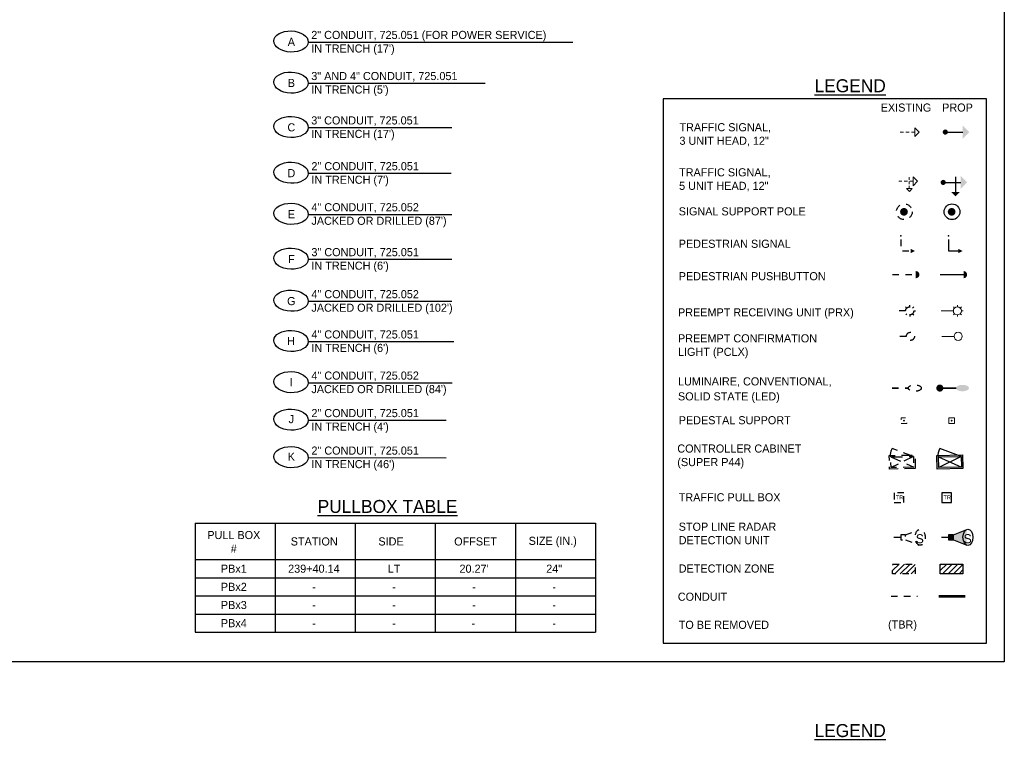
# Model space of a CAD drawing. Header units: feet. Extents: x -492 to 168779, y -198 to 321452.
# Tile 3 of 36: x 47 to 63, y -139 to -128. Entities that reach past the tile are written whole.
import ezdxf
from ezdxf.enums import TextEntityAlignment as Align

# ---------------------------------------------------------------- set-up
doc = ezdxf.new("R2010")
doc.units = ezdxf.units.FT
doc.header["$MEASUREMENT"] = 0
for name, pattern in [('conduitpr', [0]), ('F', [0.15, 0.1, -0.05]), ('OhDOT_USTN2', [0.11, 0.069, -0.041]), ('OhDOT_USTN3', [0.22, 0.165, -0.055]), ('OhDOT_USTN5', [0.11, 0.055, -0.055])]:
    doc.linetypes.add(name, pattern=pattern)
doc.layers.add('COLUMNS', color=6, linetype='Continuous', plot=False)
for name, color, linetype in [('LT_P_Luminaires', 2, 'Continuous'), ('LT_X_Luminaires', 2, 'Continuous'), ('SG_P_Conduit', 1, 'conduitpr'), ('SG_P_Detection', 24, 'Continuous'), ('SG_P_Heads', 2, 'Continuous'), ('SG_P_Poles', 4, 'Continuous'), ('SG_P_PullBox', 1, 'Continuous'), ('SG_X_Conduit', 232, 'OhDOT_USTN5'), ('SG_X_Controllers', 230, 'OhDOT_USTN3'), ('SG_X_Detection', 24, 'OhDOT_USTN2'), ('SG_X_Heads', 230, 'Continuous'), ('SG_X_Poles', 230, 'Continuous'), ('SG_X_PullBox', 230, 'Continuous'), ('SH_Data', 7, 'Continuous'), ('ST_Details', 4, 'Continuous'), ('TEXT-DED', 10, 'Continuous')]:
    doc.layers.add(name, color=color, linetype=linetype)
doc.layers.add('SG_P_Heads (Construction)', color=2, linetype='Continuous', lineweight=13)
doc.styles.add('Slanted-Normal', font='font31.shx', dxfattribs={"height": 0.14})
doc.styles.add('Slanted-Normal LS 0.50', font='ISO_FONTRIGHT.shx', dxfattribs={"height": 0.14})
doc.styles.get("Standard").update_dxf_attribs({"font": 'font31.shx'})

# ---------------------------------------------------------------- blocks, each defined once
blk = doc.blocks.new('SPEDP')
at = {"layer": 'SG_P_Poles', "linetype": 'Continuous', "lineweight": 0}
h = blk.add_hatch(color=7, dxfattribs=at)
edge = h.paths.add_edge_path()
edge.add_arc((0, 0), 0.015, 0, 360)
at = {"layer": 'SG_P_Poles', "color": 7, "linetype": 'Continuous', "lineweight": 13, "flags": 128}
blk.add_lwpolyline([(-0.045, -0.045), (0.045, -0.045), (0.045, 0.045), (-0.045, 0.045), (-0.045, -0.045)], close=True, dxfattribs=at)
blk = doc.blocks.new('SG_DET_SB_RADARP')
at = {"layer": 'SG_P_Detection'}
h = blk.add_hatch(color=256, dxfattribs=at)
edge = h.paths.add_edge_path()
edge.add_line((0.243, 0.12), (0.037, 0.037))
edge.add_line((0.037, 0.037), (0.037, -0.038))
edge.add_line((0.037, -0.038), (0.243, -0.12))
edge.add_ellipse((0.262, 0), major_axis=(0, -0.124), ratio=0.621318, start_angle=194.0157, end_angle=345.9652, ccw=False)
for p, q in [((-0.144, 0), (-0.038, 0)), ((0.037, 0.037), (0.243, 0.12)), ((0.037, -0.038), (0.243, -0.12))]:
    blk.add_line(p, q, dxfattribs=at)
at = {"layer": 'SG_P_Detection', "flags": 128}
blk.add_lwpolyline([(-0.038, 0.037), (-0.038, -0.038), (0.037, -0.038), (0.037, 0.037), (-0.038, 0.037)], close=True, dxfattribs=at)
at = {"layer": 'SG_P_Detection'}
blk.add_ellipse((0.262, 0), major_axis=(0, -0.124), ratio=0.621318, dxfattribs=at)
at = {"layer": 'SG_P_Detection', "extrusion": (0, 0, -1)}
blk.add_solid([(0.037, 0.037), (0.037, -0.038), (-0.038, 0.037), (-0.038, -0.038)], dxfattribs=at)
at = {"layer": 'SG_P_Detection', "insert": (0.257, -0.023), "char_height": 0.14, "attachment_point": 5, "line_spacing_factor": 0.6, "style": 'Slanted-Normal LS 0.50'}
blk.add_mtext('\\FISO_FONTLEFT;S', dxfattribs=at)
blk = doc.blocks.new('SHSWP')
at = {"layer": 'ST_Details'}
h = blk.add_hatch(color=1, dxfattribs=at)
edge = h.paths.add_edge_path()
edge.add_arc((0, 0), 0.04, 0, 360)
at = {"layer": 'ST_Details', "color": 1}
blk.add_line((0.04, 0), (0.27, 0), dxfattribs=at)
at = {"layer": 'ST_Details', "color": 1, "extrusion": (0, 0, -1)}
blk.add_solid([(-0.27, 0.1), (-0.37, 0), (-0.27, -0.1)], dxfattribs=at)
blk = doc.blocks.new('SHSW5P')
at = {"layer": 'ST_Details'}
h = blk.add_hatch(color=1, dxfattribs=at)
edge = h.paths.add_edge_path()
edge.add_arc((0, 0), 0.04, 0, 360)
at = {"layer": 'ST_Details', "color": 1}
for p, q in [((0.04, 0), (0.27, 0)), ((0.189, 0.086), (0.189, -0.149))]:
    blk.add_line(p, q, dxfattribs=at)
at = {"layer": 'ST_Details', "color": 1, "extrusion": (0, 0, -1)}
for points in [[(-0.27, 0.1), (-0.37, 0), (-0.27, -0.1)], [(-0.255, -0.149), (-0.188, -0.216), (-0.121, -0.149)]]:
    blk.add_solid(points, dxfattribs=at)
blk = doc.blocks.new('PEDPBP')
at = {"layer": 'ST_Details'}
blk.add_hatch(color=1, dxfattribs=at).paths.add_polyline_path([(0.18, 0.028), (0.18, -0.028, 0.999997)])
at = {"layer": 'ST_Details', "color": 1}
blk.add_line((0, 0), (0.18, 0), dxfattribs=at)
blk = doc.blocks.new('PED1P')
at = {"layer": 'SG_P_Heads (Construction)', "color": 2, "linetype": 'Continuous', "lineweight": 30}
blk.add_point((0, 0), dxfattribs=at)
at = {"layer": 'ST_Details', "color": 1, "flags": 128}
blk.add_lwpolyline([(0.06, 0), (0.235, 0), (0.235, -0.15)], dxfattribs=at)
at = {"layer": 'ST_Details', "color": 1, "extrusion": (0, 0, -1)}
blk.add_solid([(-0.27, -0.15), (-0.2, -0.15), (-0.235, -0.22)], dxfattribs=at)
blk = doc.blocks.new('CSMP')
at = {"layer": 'LT_P_Luminaires', "linetype": 'Continuous', "lineweight": 0}
h = blk.add_hatch(color=1, dxfattribs=at)
edge = h.paths.add_edge_path()
edge.add_arc((0, 0), 0.055, 0, 360)
at = {"layer": 'LT_P_Luminaires', "lineweight": 35}
h = blk.add_hatch(color=1, dxfattribs=at)
edge = h.paths.add_edge_path()
edge.add_ellipse((0.35, 0), major_axis=(0.1, 0), ratio=0.5, start_angle=0, end_angle=360)
at = {"layer": 'LT_P_Luminaires', "color": 1, "lineweight": 35}
blk.add_line((0, 0), (0.25, 0), dxfattribs=at)
blk = doc.blocks.new('*U1405')
at = {"layer": 'SG_P_Heads (Construction)', "flags": 128}
for points in [[(1.5, 0.01), (0, 0)], [(1.64, 0.36), (1.5, 0.5)], [(2, 0.51), (2, 0.71)], [(2.35, 0.36), (2.49, 0.51)], [(2.5, 0.01), (2.7, 0.01)], [(1.65, -0.35), (1.51, -0.49)], [(2, -0.49), (2, -0.69)], [(2.36, -0.34), (2.5, -0.48)]]:
    blk.add_lwpolyline(points, dxfattribs=at)
at = {"layer": 'SG_P_Heads (Construction)'}
blk.add_circle((2, 0.01), 0.5, dxfattribs=at)
blk = doc.blocks.new('TPB_24 IN')
at = {"layer": 'SG_P_PullBox'}
blk.add_lwpolyline([(1.5, 1.5), (-1.5, 1.5), (-1.5, -1.5), (1.5, -1.5)], close=True, dxfattribs=at)
at = {"layer": 'SG_P_PullBox', "insert": (-1.02, 0.73), "char_height": 1.25, "attachment_point": 1}
blk.add_mtext_dynamic_manual_height_columns('TR', width=2.5032, gutter_width=12.5, heights=[0], dxfattribs=at)
blk = doc.blocks.new('TSH')
at = {"linetype": 'Continuous', "lineweight": 0}
for p, q in [((0, 0), (1.02, 0)), ((1.74, 0), (2.76, 0)), ((3.48, 0), (4.5, 0))]:
    blk.add_line(p, q, dxfattribs=at)
at = {"linetype": 'Continuous', "lineweight": 0, "flags": 128}
blk.add_lwpolyline([(4.5, 1.35), (5.85, 0), (4.5, -1.35)], close=True, dxfattribs=at)
blk = doc.blocks.new('TSH5')
at = {"linetype": 'Continuous', "lineweight": 0}
for p, q in [((0, 0), (1.02, 0)), ((1.74, 0), (2.76, 0)), ((3.28875, 0.4625), (3.28875, 1.2875)), ((3.48, 0), (4.5, 0)), ((3.28875, -0.8875), (3.28875, -0.0625)), ((3.28875, -2.2375), (3.28875, -1.4125))]:
    blk.add_line(p, q, dxfattribs=at)
at = {"linetype": 'Continuous', "lineweight": 0, "flags": 128}
for points in [[(4.5, 1.35), (5.85, 0), (4.5, -1.35)], [(4.19, -2.2375), (3.29, -3.1375), (2.39, -2.2375)]]:
    blk.add_lwpolyline(points, close=True, dxfattribs=at)

msp = doc.modelspace()

# ---------------------------------------------------------------- hatches: boundary and pattern name
at = {"layer": 'SG_X_Detection'}
h = msp.add_hatch(dxfattribs=at)
h.set_pattern_fill('HATCH', color=256, style=0, pattern_type=2)
h.set_pattern_definition([(45, (61.05414, -136.565754), (-0.042426, 0.042426), [])])
h.paths.add_polyline_path([(60.78785, -136.56334), (61.13785, -136.56334), (61.13785, -136.71334), (60.78785, -136.71334)])
at = {"layer": 'SG_X_Heads', "linetype": 'F'}
msp.add_hatch(color=256, dxfattribs=at).paths.add_polyline_path([(61.14583, -132.04422), (61.14583, -132.15622, 0.99999663)])
at = {"layer": 'SG_X_Poles', "linetype": 'F'}
h = msp.add_hatch(color=256, dxfattribs=at)
edge = h.paths.add_edge_path()
edge.add_arc((60.96285, -131.13147), 0.06, 0, 360)
at = {"layer": 'SG_X_Poles', "linetype": 'F', "lineweight": 0}
h = msp.add_hatch(color=256, dxfattribs=at)
edge = h.paths.add_edge_path()
edge.add_arc((60.96285, -134.35212), 0.015, 0, 360)
at = {"layer": 'TEXT-DED'}
h = msp.add_hatch(color=256, dxfattribs=at)
edge = h.paths.add_edge_path()
edge.add_arc((61.69848, -131.13147), 0.06, 0, 360)
h = msp.add_hatch(dxfattribs=at)
h.set_pattern_fill('HATCH', color=256, style=0, pattern_type=2)
h.set_pattern_definition([(45, (61.78977, -136.565754), (-0.042426, 0.042426), [])])
h.paths.add_polyline_path([(61.52348, -136.56334), (61.87348, -136.56334), (61.87348, -136.71334), (61.52348, -136.71334)])

# ---------------------------------------------------------------- linework, layer by layer
at = {"layer": 'COLUMNS', "color": 4}
msp.add_lwpolyline([(32.13569, -138.06895), (32.13569, -117.31895), (62.51069, -117.31895), (62.51069, -138.06895)], close=True, dxfattribs=at)
at = {"layer": 'LT_X_Luminaires', "linetype": 'F', "lineweight": 35}
msp.add_line((60.78074, -133.84895), (61.03074, -133.84895), dxfattribs=at)
at = {"layer": 'LT_X_Luminaires', "linetype": 'F'}
msp.add_ellipse((61.13071, -133.84894), major_axis=(0.1, 0), ratio=0.5, dxfattribs=at)
at = {"layer": 'SG_P_Conduit', "color": 3, "true_color": 0x00ff00, "const_width": 0.04, "flags": 128}
msp.add_lwpolyline([(61.49865, -137.05896), (61.90805, -137.05896)], dxfattribs=at)
at = {"layer": 'SG_P_Heads (Construction)', "flags": 128}
msp.add_lwpolyline([(61.73613, -133.05116), (61.54863, -133.05202)], dxfattribs=at)
at = {"layer": 'SG_P_Heads (Construction)'}
msp.add_circle((61.79862, -133.05087), 0.0625, dxfattribs=at)
at = {"layer": 'SG_P_Poles', "flags": 128}
msp.add_lwpolyline([(61.49586, -134.91095, -0.17609904), (61.51757, -134.78201)], format="xyb", dxfattribs=at)
for points in [[(61.84577, -134.90356), (61.51757, -134.78201)], [(61.49586, -134.91095), (61.84924, -135.0679)], [(61.84577, -134.90356), (61.49934, -135.07529)]]:
    msp.add_lwpolyline(points, dxfattribs=at)
for points in [[(61.87265, -135.09033), (61.4769, -135.0987), (61.47246, -134.88852), (61.8682, -134.88015)], [(61.84924, -135.0679), (61.49934, -135.07529), (61.49586, -134.91095), (61.84577, -134.90356)]]:
    msp.add_lwpolyline(points, close=True, dxfattribs=at)
at = {"layer": 'SG_X_Conduit', "flags": 128}
msp.add_lwpolyline([(60.76302, -137.05896), (61.17242, -137.05896)], dxfattribs=at)
at = {"layer": 'SG_X_Controllers', "flags": 128}
msp.add_lwpolyline([(60.76023, -134.91095, -0.17609904), (60.78194, -134.78201)], format="xyb", dxfattribs=at)
for points in [[(61.11014, -134.90356), (60.78194, -134.78201)], [(60.76023, -134.91095), (61.11361, -135.0679)], [(61.11014, -134.90356), (60.76371, -135.07529)]]:
    msp.add_lwpolyline(points, dxfattribs=at)
for points in [[(61.13702, -135.09033), (60.74127, -135.0987), (60.73683, -134.88852), (61.13257, -134.88015)], [(61.11361, -135.0679), (60.76371, -135.07529), (60.76023, -134.91095), (61.11014, -134.90356)]]:
    msp.add_lwpolyline(points, close=True, dxfattribs=at)
at = {"layer": 'SG_X_Detection'}
for p, q in [((60.98902, -136.11227), (61.19413, -136.02997)), ((60.8086, -136.14963), (60.91429, -136.14963)), ((60.98902, -136.187), (61.19399, -136.26957))]:
    msp.add_line(p, q, dxfattribs=at)
at = {"layer": 'SG_X_Detection', "flags": 128}
for points in [[(60.91429, -136.11227), (60.91429, -136.187), (60.98902, -136.187), (60.98902, -136.11227), (60.91429, -136.11227)], [(60.78785, -136.56334), (61.13785, -136.56334), (61.13785, -136.71334), (60.78785, -136.71334), (60.78785, -136.56334)]]:
    msp.add_lwpolyline(points, close=True, dxfattribs=at)
at = {"layer": 'SG_X_Detection'}
msp.add_ellipse((61.21266, -136.14979), major_axis=(-0.00006, -0.12348), ratio=0.62131844, dxfattribs=at)
at = {"layer": 'SG_X_Heads', "linetype": 'F'}
msp.add_line((60.78583, -132.10022), (61.14583, -132.10022), dxfattribs=at)
at = {"layer": 'SG_X_Heads', "linetype": 'F', "extrusion": (0, 0, -1), "flags": 128}
msp.add_lwpolyline([(-60.9145, -131.56016), (-60.9145, -131.73516), (-61.0645, -131.73516)], dxfattribs=at)
at = {"layer": 'SG_X_Heads', "linetype": 'F', "flags": 128}
for points in [[(61.05104, -132.59651), (61.05092, -132.57151)], [(60.98883, -132.65929), (60.80133, -132.66015)], [(61.00693, -132.61502), (60.98917, -132.59742)], [(61.00733, -132.7034), (60.98974, -132.72116)], [(61.05161, -132.72151), (61.05173, -132.74651)], [(61.09532, -132.61461), (61.11291, -132.59685)], [(61.09572, -132.703), (61.11348, -132.72059)], [(61.11382, -132.65872), (61.13882, -132.6586)], [(61.00049, -133.05116), (60.813, -133.05202)]]:
    msp.add_lwpolyline(points, dxfattribs=at)
at = {"layer": 'SG_X_Heads', "linetype": 'F'}
for centre in [(61.05132, -132.65901), (61.06299, -133.05087)]:
    msp.add_circle(centre, 0.0625, dxfattribs=at)
at = {"layer": 'SG_X_Heads', "linetype": 'F', "lineweight": 30, "extrusion": (0, 0, -1)}
msp.add_point((60.9145, -131.50016), dxfattribs=at)
at = {"layer": 'SG_X_Heads', "linetype": 'F'}
msp.add_solid([(61.0645, -131.77016), (61.0645, -131.70016), (61.1345, -131.73516)], dxfattribs=at)
at = {"layer": 'SG_X_Poles', "linetype": 'F', "lineweight": 13, "flags": 128}
msp.add_lwpolyline([(60.91785, -134.39712), (61.00785, -134.39712), (61.00785, -134.30712), (60.91785, -134.30712), (60.91785, -134.39712)], close=True, dxfattribs=at)
at = {"layer": 'SG_X_Poles', "linetype": 'F'}
msp.add_circle((60.968, -131.13022), 0.12143, dxfattribs=at)
at = {"layer": 'SG_X_PullBox', "linetype": 'F'}
msp.add_lwpolyline([(60.96288, -135.46535), (60.81288, -135.46531), (60.81283, -135.61531), (60.96283, -135.61535)], close=True, dxfattribs=at)
at = {"layer": 'SH_Data'}
for p, q in [((50.02733, -135.9334), (56.20381, -135.9334)), ((50.02733, -135.9334), (50.02733, -137.6134)), ((51.26263, -135.9334), (51.26263, -137.6134)), ((52.49792, -135.9334), (52.49792, -137.6134)), ((53.73322, -135.9334), (53.73322, -137.6134)), ((54.96851, -135.9334), (54.96851, -137.6134)), ((56.20381, -135.9334), (56.20381, -137.6134)), ((50.02733, -136.4934), (56.20381, -136.4934)), ((50.02733, -136.7734), (56.20381, -136.7734)), ((50.02733, -137.0534), (56.20381, -137.0534)), ((50.02733, -137.3334), (56.20381, -137.3334)), ((50.02733, -137.6134), (56.20381, -137.6134))]:
    msp.add_line(p, q, dxfattribs=at)
at = {"layer": 'SH_Data', "flags": 128}
msp.add_lwpolyline([(62.23628, -129.38855), (57.24662, -129.38855), (57.24662, -137.78086), (62.23628, -137.78086)], close=True, dxfattribs=at)
at = {"layer": 'TEXT-DED', "flags": 128}
for points in [[(51.77416, -128.51435), (55.85354, -128.51435)], [(51.77416, -129.14784), (54.50138, -129.14784)], [(51.77416, -129.83211), (53.98701, -129.83211)], [(51.77422, -130.53507), (53.98112, -130.53778)], [(51.77416, -131.17102), (53.98701, -131.17102)], [(51.77416, -131.86338), (53.98701, -131.86338)], [(51.77416, -132.5113), (53.98701, -132.5113)], [(51.77416, -133.13183), (54.0203, -133.13183)], [(51.77416, -133.76652), (53.99571, -133.76652)], [(51.7742, -134.34332), (53.90161, -134.34474)], [(51.7742, -134.92155), (53.90161, -134.92297)]]:
    msp.add_lwpolyline(points, dxfattribs=at)
msp.add_lwpolyline([(61.52348, -136.56334), (61.87348, -136.56334), (61.87348, -136.71334), (61.52348, -136.71334), (61.52348, -136.56334)], close=True, dxfattribs=at)
at = {"layer": 'TEXT-DED'}
msp.add_circle((61.70363, -131.13022), 0.12143, dxfattribs=at)
for centre in [(51.50851, -128.5053), (51.50851, -129.13879), (51.50851, -129.82307), (51.50851, -130.52929), (51.50851, -131.16197), (51.50851, -131.85433), (51.50851, -132.50225), (51.50851, -133.12278), (51.50851, -133.75747), (51.50851, -134.3357), (51.50851, -134.91392)]:
    msp.add_ellipse(centre, major_axis=(0.26565, -0.00905), ratio=0.6122366, dxfattribs=at)

# ---------------------------------------------------------------- block references
at = {"layer": 'SG_P_Detection'}
msp.add_blockref('SG_DET_SB_RADARP', (61.6878, -136.14963), dxfattribs=at)
at = {"layer": 'SG_P_Heads', "color": 2, "linetype": 'Continuous', "lineweight": 0}
msp.add_blockref('SHSWP', (61.60036, -129.90163), dxfattribs=at)
at = {"layer": 'SG_P_Heads', "color": 2, "linetype": 'Continuous', "lineweight": 13}
msp.add_blockref('SHSW5P', (61.56869, -130.67769), dxfattribs=at)
at = {"layer": 'SG_P_Heads', "color": 2, "linetype": 'Continuous', "lineweight": 30, "extrusion": (0, 0, -1), "rotation": 270}
msp.add_blockref('PED1P', (-61.65013, -131.50016), dxfattribs=at)
at = {"layer": 'SG_P_Heads', "color": 2, "linetype": 'Continuous', "lineweight": 30, "xscale": 2, "yscale": 2, "zscale": 2}
msp.add_blockref('PEDPBP', (61.52146, -132.10022), dxfattribs=at)
at = {"layer": 'SG_P_Heads (Construction)', "xscale": 0.125, "yscale": 0.125, "zscale": 0.125}
msp.add_blockref('*U1405', (61.53696, -132.66015), dxfattribs=at)
at = {"layer": 'SG_P_PullBox', "xscale": 0.05, "yscale": 0.05, "zscale": 0.05}
msp.add_blockref('TPB_24 IN', (61.62348, -135.54033), dxfattribs=at)
at = {"layer": 'SG_X_Heads', "xscale": 0.05, "yscale": 0.05}
for name, p in [('TSH', (60.90473, -129.90163)), ('TSH5', (60.88125, -130.66068))]:
    msp.add_blockref(name, p, dxfattribs=at)
at = {"layer": 'ST_Details', "color": 1}
msp.add_blockref('CSMP', (61.51637, -133.84895), dxfattribs=at)
at = {"layer": 'TEXT-DED'}
msp.add_blockref('SPEDP', (61.69848, -134.35212), dxfattribs=at)

# ---------------------------------------------------------------- texts
at = {"layer": 'SG_X_Detection', "insert": (61.20726, -136.17303), "char_height": 0.1394958, "attachment_point": 5, "line_spacing_factor": 0.6, "style": 'Slanted-Normal LS 0.50'}
msp.add_mtext('\\FISO_FONTLEFT;S', dxfattribs=at)
at = {"layer": 'SG_X_PullBox', "linetype": 'F', "insert": (60.8371, -135.50407), "char_height": 0.0625, "attachment_point": 1}
msp.add_mtext_dynamic_manual_height_columns('TR', width=0.1251617, gutter_width=0.625, heights=[0], dxfattribs=at)
at = {"layer": 'TEXT-DED', "style": 'Slanted-Normal'}
for s, p in [('A', (51.51351, -128.51093)), ('B', (51.51351, -129.14442)), ('C', (51.51351, -129.82869)), ('D', (51.51351, -130.53492)), ('E', (51.51351, -131.1676)), ('F', (51.51351, -131.85996)), ('G', (51.51351, -132.50788)), ('H', (51.50851, -133.12278)), ('I', (51.50851, -133.75747)), ('J', (51.51351, -134.32713)), ('K', (51.51351, -134.90535)), ('STATION', (51.8665, -136.2134)), ('SIDE', (53.05072, -136.2134)), ('OFFSET', (54.35479, -136.2134)), ('SIZE (IN.)', (55.54513, -136.2042)), ('PBx1', (50.62614, -136.6334)), ('239+40.14', (51.86143, -136.6334)), ('LT', (53.09673, -136.6334)), ("20.27'", (54.33202, -136.6334)), ('24"', (55.56732, -136.6334)), ('PBx2', (50.62614, -136.9134)), ('-', (51.86143, -136.9134)), ('-', (53.09673, -136.9134)), ('-', (54.33202, -136.9134)), ('-', (55.56732, -136.9134)), ('PBx3', (50.62614, -137.1934)), ('-', (51.86143, -137.1934)), ('-', (53.09673, -137.1934)), ('-', (54.33202, -137.1934)), ('-', (55.56732, -137.1934)), ('PBx4', (50.62614, -137.4734)), ('-', (51.86143, -137.4734)), ('-', (53.09673, -137.4734)), ('-', (54.32105, -137.4734)), ('-', (55.56732, -137.4734))]:
    msp.add_text(s, height=0.125, dxfattribs=at).set_placement(p, align=Align.MIDDLE_CENTER)
for s, height, p in [('%%uLEGEND%%U', 0.2, (59.58272, -129.08762)), ('EXISTING', 0.125, (60.6038, -129.46152)), ('PROP', 0.125, (61.55182, -129.46152)), ('SIGNAL SUPPORT POLE', 0.125, (57.48851, -131.06147)), ('PEDESTRIAN SIGNAL', 0.125, (57.48851, -131.56147)), ('PEDESTRIAN PUSHBUTTON', 0.125, (57.48851, -132.06147)), ('LUMINAIRE, CONVENTIONAL,', 0.125, (57.47713, -133.68316)), ('SOLID STATE (LED)', 0.125, (57.47713, -133.91387)), ('PEDESTAL SUPPORT', 0.125, (57.48851, -134.28212)), ('TRAFFIC PULL BOX ', 0.125, (57.48851, -135.47033)), ('%%uPULLBOX TABLE%%U', 0.2, (51.91919, -135.57398)), ('%%uLEGEND%%U', 0.2, (59.58272, -139.02977))]:
    msp.add_text(s, height=height, dxfattribs=at).set_placement(p, align=Align.TOP_LEFT)
at = {"layer": 'TEXT-DED', "char_height": 0.125, "attachment_point": 1, "style": 'Slanted-Normal'}
for s, insert in [(' 2" CONDUIT, 725.051 (FOR POWER SERVICE)\\P IN TRENCH (17\')', (51.77416, -128.34155)), (' 3" AND 4" CONDUIT, 725.051\\P IN TRENCH (5\')', (51.77416, -128.97504)), (' 3" CONDUIT, 725.051\\P IN TRENCH (17\')', (51.77416, -129.65932)), (' 2" CONDUIT, 725.051\\P IN TRENCH (7\')', (51.77677, -130.36554)), (' 4" CONDUIT, 725.052\\P JACKED OR DRILLED (87\')', (51.77677, -130.99822)), (' 3" CONDUIT, 725.051\\P IN TRENCH (6\')', (51.77677, -131.69059)), (' 4" CONDUIT, 725.052\\P JACKED OR DRILLED (102\')', (51.77677, -132.3385)), (' 4" CONDUIT, 725.051\\P IN TRENCH (6\')', (51.77677, -132.95903)), (' 4" CONDUIT, 725.052\\P JACKED OR DRILLED (84\')', (51.77677, -133.59372)), (' 2" CONDUIT, 725.051\\P IN TRENCH (4\')', (51.77677, -134.17195)), (' 2" CONDUIT, 725.051\\P IN TRENCH (46\')', (51.77677, -134.75017))]:
    msp.add_mtext_dynamic_manual_height_columns(s, width=4.4138422, gutter_width=12.5, heights=[0], dxfattribs=dict(at, insert=insert))
for s, insert, width in [('TRAFFIC SIGNAL,\\P3 UNIT HEAD, 12"', (57.50008, -129.76454), 4.4138422), ('TRAFFIC SIGNAL,\\P5 UNIT HEAD, 12"', (57.49424, -130.45972), 4.4138422), ('\\pxt10.08;PREEMPT RECEIVING UNIT (PRX)', (57.47713, -132.61865), 3.2613797), ('\\pxt10.08;PREEMPT CONFIRMATION\\PLIGHT (PCLX)', (57.47713, -133.01935), 2.7711859), ('CONTROLLER CABINET \\P(SUPER P44)', (57.46665, -134.7186), 4.4138422), ('STOP LINE RADAR\\PDETECTION UNIT', (57.48851, -135.92369), 4.4138422), ('\\pxqc;PULL BOX\\P#', (50.1671, -136.05193), 0.9174237), ('\\pt1.26;DETECTION ZONE', (57.48851, -136.56834), 4.4138422), ('CONDUIT', (57.47493, -137.00303), 4.4138422), ('\\pxt10.08;TO BE REMOVED', (57.48851, -137.43615), 4.4138422), ('\\pxt10.08;(TBR)', (60.71762, -137.43159), 4.4138422)]:
    msp.add_mtext(s, dxfattribs=dict(at, insert=insert, width=width))

doc.saveas('drawing.dxf')
